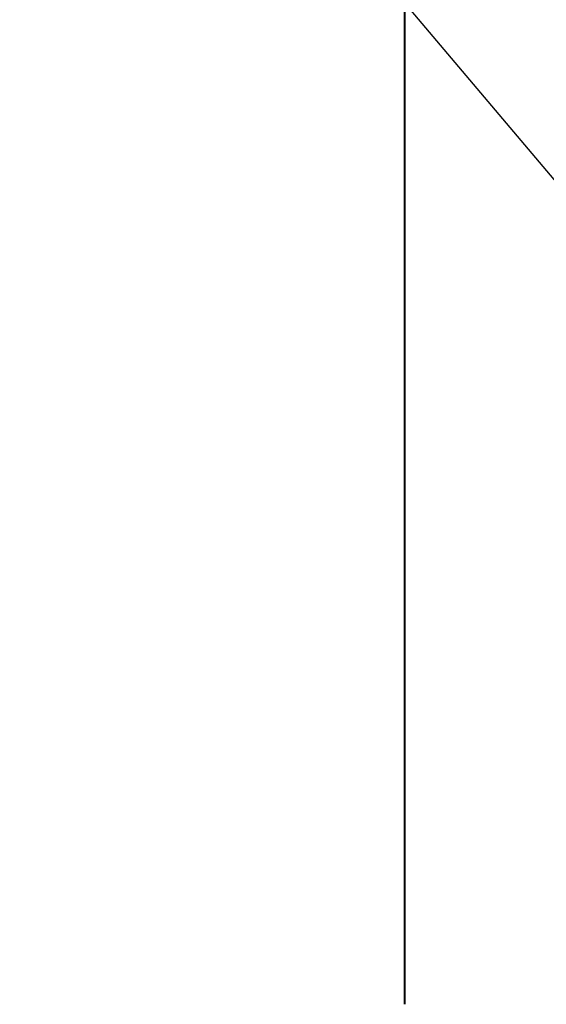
# Model space of a CAD drawing. Extents: x 34439 to 126910, y -74890 to 17912.
# Tile 64 of 144: x 106849 to 107062, y -56928 to -56531. Entities that reach past the tile are written whole.
import ezdxf
from ezdxf.lldxf.tags import DXFTag

# ---------------------------------------------------------------- set-up
doc = ezdxf.new("R2010")
doc.units = 0
doc.header["$MEASUREMENT"] = 0
doc.layers.add('WYMIARY-I-OPISY', color=3, linetype='Continuous', lineweight=9)
doc.styles.get("Standard").update_dxf_attribs({"font": 'ARIALN.TTF'})
tags = doc.linetypes.add('HIDDEN', pattern=[0.375, 0.25, -0.125]).pattern_tags.tags
tags[6:7] = [DXFTag(74, 4), DXFTag(75, 0), DXFTag(340, '0'), DXFTag(46, 1.0), DXFTag(50, 0.0), DXFTag(44, 0.0), DXFTag(45, 0.0)]
tags[4:5] = [DXFTag(74, 4), DXFTag(75, 0), DXFTag(340, '0'), DXFTag(46, 1.0), DXFTag(50, 0.0), DXFTag(44, 0.0), DXFTag(45, 0.0)]
doc.dimstyles.new('zewn', dxfattribs={"dimtxt": 10, "dimasz": 7, "dimexe": 1.25, "dimexo": 10, "dimgap": 3, "dimtad": 1, "dimdec": 0, "dimtxsty": 'Standard', "dimblk": 'ARCHTICK', "dimcen": 10, "dimadec": 0, "dimazin": 0, "dimtfac": 1, "dimtdec": 0, "dimtmove": 0, "dimatfit": 3, "dimfxl": 1, "dimarcsym": 0})

# ---------------------------------------------------------------- blocks, each defined once
blk = doc.blocks.new('_ArchTick')
at = {"color": 0, "linetype": 'ByBlock', "const_width": 0.15}
blk.add_lwpolyline([(-0.5, -0.5), (0.5, 0.5)], dxfattribs=at)

msp = doc.modelspace()

# ---------------------------------------------------------------- linework, layer by layer
at = {"layer": 'WYMIARY-I-OPISY', "linetype": 'HIDDEN', "lineweight": 40, "ltscale": 10}
msp.add_line((107004.71, -56927.61), (107004.71, -56477.61), dxfattribs=at)

# ---------------------------------------------------------------- leaders
at = {"layer": 'WYMIARY-I-OPISY', "annotation_type": 0, "has_hookline": 1, "hookline_direction": 1}
for points, text_width in [([(107315.23, -56663.96), (107053.02, -56351.72), (107049.02, -56351.72)], 30.22), ([(107140.05, -56684.17), (106910.85, -56412.72), (106906.85, -56412.72)], 54.43)]:
    msp.add_leader(points, dimstyle='zewn', override={"dimasz": 4, "dimtad": 0, "dimldrblk": 'DotSmall'}, dxfattribs=dict(at, text_width=text_width))

doc.saveas('drawing.dxf')
